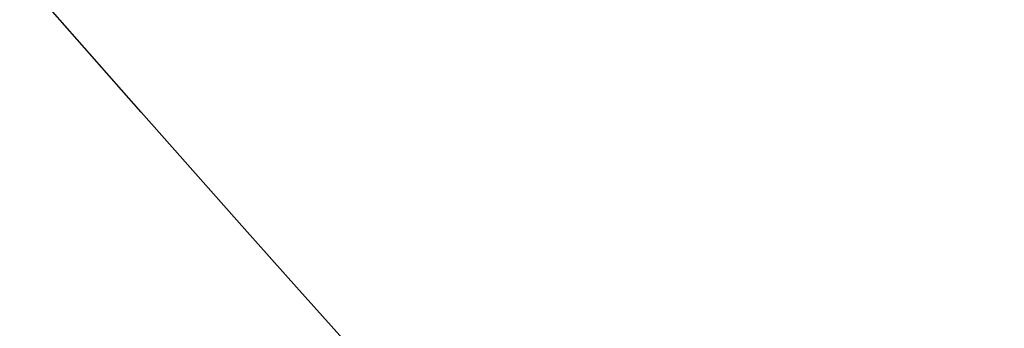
# Model space of a CAD drawing. Header units: millimetres. Extents: x -182 to 205, y -104 to 98.
# Tile 204 of 256: x -134.13 to -133.309, y -67.08 to -66.823. Entities that reach past the tile are written whole.
import ezdxf

# ---------------------------------------------------------------- set-up
doc = ezdxf.new("R2010")
doc.units = ezdxf.units.MM
doc.layers.add('Guastalla 23', color=18, linetype='Continuous', true_color=0x000000)

msp = doc.modelspace()

# ---------------------------------------------------------------- linework, layer by layer
at = {"layer": 'Guastalla 23'}
msp.add_open_spline([(-159.24868, 36.76325, 99.95296), (-148.45871, 42.74035, 99.95296), (-119.47159, 45.27668, 99.95296), (-73.85283, 29.54759, 99.95296), (-32.63694, -5.19128, 99.95296), (-35.61367, -56.40298, 99.95296), (-75.4029, -72.41219, 99.95296), (-91.7376, -59.41865, 99.95296), (-98.93881, -51.4262, 99.95296)], degree=3, dxfattribs=at)
msp.add_open_spline([(-66.02641, 9.94098, 206.27477), (-67.57677, 7.86885, 206.34523), (-70.9508, 3.72212, 206.51985), (-76.05436, -2.59457, 206.86924), (-80.44118, -9.22276, 207.33132), (-82.28327, -14.1326, 207.77111), (-83.09684, -19.38235, 208.2702), (-82.80335, -24.46957, 208.67029), (-80.80652, -31.45211, 209.03342), (-78.48584, -38.05244, 209.28073), (-77.37307, -42.23348, 209.37268), (-76.76301, -46.27588, 209.40306), (-76.59727, -50.36543, 209.41319), (-77.9899, -58.46315, 209.3654), (-80.89998, -64.11967, 209.25578), (-86.27504, -70.74294, 209.03599), (-91.44808, -75.03465, 208.8351), (-99.76768, -78.3016, 208.38132), (-104.27687, -78.98538, 208.09137), (-111.25158, -79.20686, 207.63664), (-121.38238, -77.28414, 207.19371), (-130.45603, -70.97421, 206.83784), (-134.11465, -66.80273, 206.67261)], degree=3, knots=[-48.446703, -48.446703, -48.446703, -48.446703, -47.347032, -46.245507, -45.143982, -44.042457, -44.042457, -42.941396, -41.840334, -40.739273, -39.638211, -39.638211, -38.53715, -37.436088, -35.233966, -35.233966, -33.031843, -31.930781, -30.82972, -30.82972, -28.627597, -26.425474, -26.425474, -26.425474, -26.425474], dxfattribs=at)

doc.saveas('drawing.dxf')
